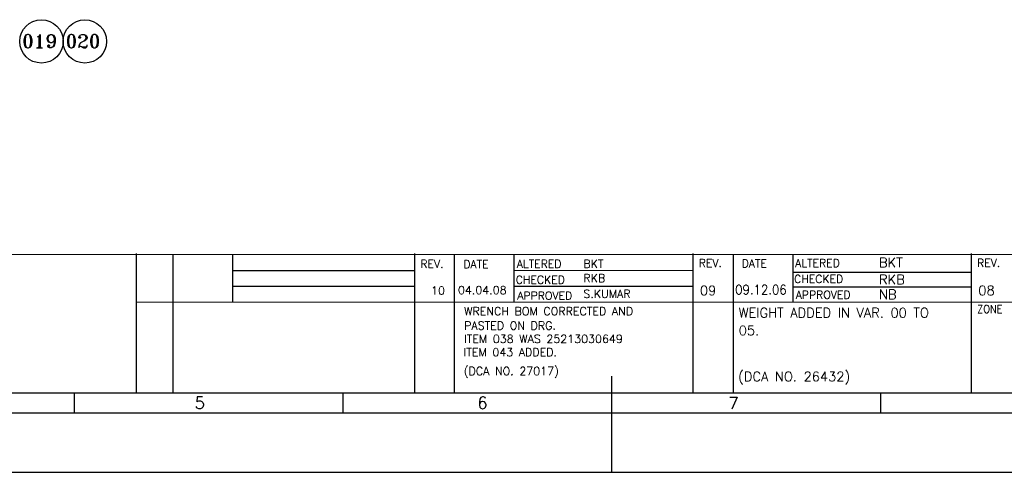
# Model space of a CAD drawing. Extents: x -2790 to 1415, y -1111 to 1859.
# Tile 3 of 10: x -1432 to -194, y -1111 to -542. Entities that reach past the tile are written whole.
import ezdxf
from ezdxf.enums import TextEntityAlignment as Align

# ---------------------------------------------------------------- set-up
doc = ezdxf.new("R2010")
doc.units = 0
doc.header["$MEASUREMENT"] = 0
doc.layers.get('0').update_dxf_attribs({"linetype": 'CONTINUOUS'})
doc.layers.add('4', color=6, linetype='CONTINUOUS')
doc.layers.add('5', color=2, linetype='CONTINUOUS')
doc.styles.add('ROMANS', font='romans')
doc.styles.add('ROMANT', font='romant.shx')

# ---------------------------------------------------------------- blocks, each defined once
blk = doc.blocks.new('A1')
for p, q in [((20, 54.72), (821, 55)), ((301, 20), (301, 55.05)), ((310.28, 20), (310.28, 54.92)), ((325.28, 42.92), (325.28, 54.92)), ((371, 20), (371, 55.05)), ((381.02, 20), (381.02, 54.92)), ((396.02, 42.92), (396.02, 54.92)), ((441, 20), (441, 55.05)), ((451.14, 20), (451.14, 54.92)), ((466.14, 42.92), (466.14, 54.92)), ((511, 20), (511, 55.05)), ((325.28, 50.83), (371, 50.84)), ((396.02, 50.85), (441, 50.87)), ((325.28, 46.83), (371, 46.84)), ((396.02, 46.85), (441, 46.87)), ((301, 42.82), (651, 42.94)), ((420.5, 24.21), (420.5, 0)), ((20, 20), (821, 20)), ((285.33, 20), (285.33, 15)), ((352.92, 20), (352.92, 15)), ((488.08, 20), (488.08, 15)), ((14.92, 15), (826, 15)), ((0, 0), (841, 0))]:
    blk.add_line(p, q)
at = {"style": 'ROMANS'}
for s, height, p in [('REV.', 2, (512.4, 51.71)), ('5', 3, (315.66, 16.01)), ('6', 3, (386.74, 16.01)), ('7', 3, (449.85, 15.94))]:
    blk.add_text(s, height=height, dxfattribs=at).set_placement(p)
at = {"style": 'ROMANS', "width": 0.828469}
blk.add_text('ZONE', height=2, dxfattribs=at).set_placement((512.4, 40.11), (518.79, 40.11), align=Align.FIT)
at = {"color": 7, "style": 'ROMANS'}
for tag, p, height, rotation, width in [('DRG_NO', (70.98, 574.89), 3.5, 180, 1.5), ('SHTNO', (8.61, 117.92), 2.8, 90, 0.8), ('REV_NO', (8.63, 108.63), 2.8, 90, 0.8), ('DRG_NO', (8.71, 80.28), 2.8, 90, 0.8)]:
    blk.add_attdef(tag, p, '', height=height, rotation=rotation, dxfattribs=dict(at, width=width))
for tag, p, height in [('PRODUCT', (716.23, 84.23), 4), ('DRN_SIGN', (771.9, 69.28), 1), ('CHD_SIGN', (771.96, 63.16), 1), ('APP_SIGN', (772.82, 56.2), 1), ('NEW_ALT_SIGN', (567.75, 52.19), 1), ('OLD_ALT_SIGN', (638.26, 51.7), 1), ('NEW_CHD_SIGN', (566.67, 47.87), 1), ('OLD_CHD_SIGN', (637.84, 47.56), 1), ('NEW_APP_SIGN', (567.57, 44.45), 1), ('OLD_APP_SIGN', (638.39, 43.83), 1), ('TITLE1', (671.74, 29.77), 3.5), ('TITLE2', (671.74, 23.56), 3.5)]:
    blk.add_attdef(tag, p, '', height=height, dxfattribs=at)
for tag, height, p in [('DRN_BY', 2, (760.21, 70.76)), ('DRN_DATE', 1.8, (800.06, 70.27)), ('CHD_BY', 2, (760.21, 64.75)), ('CHD_DATE', 1.8, (799.97, 64.76)), ('APP_BY', 2, (760.21, 58.75)), ('NOVAR', 2.5, (815.81, 58.17)), ('APP_DATE', 1.8, (799.97, 58.26)), ('SCALE', 2.5, (722.76, 43.84)), ('REFTOASSY', 2.5, (769.43, 43.23)), ('ITNO', 2.5, (800.09, 43.23)), ('NOIT', 2.5, (815.89, 42.76)), ('REV_NO', 3.5, (816.23, 30.9)), ('SHTNO', 2.5, (777.17, 22.83)), ('NOSHT', 2.5, (817.85, 23.01))]:
    blk.add_attdef(tag, text='', height=height, dxfattribs=at).set_placement(p, align=Align.MIDDLE)
at = {"style": 'ROMANS', "width": 0.7}
for tag, p in [('NEW_ALT_BY', (551.89, 51.83)), ('OLD_ALT_BY', (622.25, 51.98)), ('OLD_CHD_BY', (622.39, 48.11)), ('NEW_REV_NO', (511.26, 46.86)), ('NEW_REV_DT', (522.33, 46.86)), ('NEW_CHD_BY', (551.89, 47.69)), ('OLD_REV_NO', (581.61, 47.01)), ('OLD_REV_DT', (592.81, 47.01)), ('NEW_APP_BY', (553.51, 44.09)), ('OLD_APP_BY', (623.35, 44.25))]:
    blk.add_attdef(tag, p, '', height=1.5, dxfattribs=at)
at = {"color": 7, "style": 'ROMANS', "width": 0.8}
blk.add_attdef('WEIGHT', text='', height=2.3, dxfattribs=at).set_placement((741.21, 43.59), align=Align.MIDDLE)
at = {"style": 'ROMANS'}
for tag, p, height in [('NEW_DCA_NO', (521.77, 39.41), 2), ('OLD_DCA_NO', (590.46, 39.55), 2), ('OLD_DCA_DETAILS', (590.6, 35.82), 1.8), ('NEW_DCA_DETAILS', (521.41, 35.08), 1.8)]:
    blk.add_attdef(tag, p, '', height=height, dxfattribs=at)
at = {"color": 7, "style": 'ROMANS', "width": 1.5}
blk.add_attdef('DRG_NO', (751.63, 29.41), '', height=3.5, dxfattribs=at)

msp = doc.modelspace()

# ---------------------------------------------------------------- linework, layer by layer
for p, q in [((-459.33692, -859.34422), (-235.05367, -859.34422)), ((-459.33692, -877.97709), (-235.05367, -877.97709))]:
    msp.add_line(p, q)
for centre in [(-1404.50657, -568.89273), (-1349.90698, -568.89273)]:
    msp.add_circle(centre, 27.29979)

# ---------------------------------------------------------------- block references
at = {"xscale": 5, "yscale": 5, "zscale": 5}
msp.add_blockref('A1', (-2790.05367, -1111.39234), dxfattribs=at)

# ---------------------------------------------------------------- texts
at = {"style": 'ROMANS'}
for s, p in [('REV.', (-928.05289, -854.0357)), ('DATE', (-874.02418, -854.40749)), ('ALTERED', (-806.77703, -854.0357)), ('REV.', (-578.05289, -852.98274)), ('DATE', (-524.02418, -853.35453)), ('ALTERED', (-456.77703, -852.98274)), ('CHECKED', (-808.06037, -874.01933)), ('CHECKED', (-458.06037, -872.96638)), ('APPROVED', (-806.13536, -894.00297)), ('APPROVED', (-456.13536, -892.95002))]:
    msp.add_text(s, height=10, dxfattribs=at).set_placement(p)
at = {"layer": '4', "style": 'ROMANS'}
for s, height, p in [('BKT', 12, (-351.35581, -853.328)), ('BKT', 10.2, (-723.10233, -853.95037)), ('RKB', 10.2, (-723.10233, -872.07854)), ('RKB', 12, (-351.35581, -874.65526)), ('10', 10.2, (-914.52932, -887.66499)), ('04.04.08', 10.2, (-880.77717, -887.04818)), ('09', 12, (-576.56404, -888.57094)), ('08', 12, (-226.56404, -888.44805)), ('S.KUMAR', 10.2, (-723.10233, -891.80589)), ('NB', 12, (-351.35581, -893.44258)), ('WRENCH BOM CORRECTED AND', 10.2, (-873.04164, -913.66901)), ('WEIGHT ADDED IN VAR. 00 TO ', 12, (-527.75128, -916.45717)), ('PASTED ON DRG.', 10.2, (-873.04164, -931.82299)), ('05.', 12, (-527.75128, -938.83079)), ('ITEM 038 WAS 25213030649', 10.2, (-873.22213, -948.486)), ('ITEM 043 ADDED.', 10.2, (-873.80923, -965.28218)), ('(DCA NO. 27017)', 10.2, (-873.58544, -988.97826)), ('(DCA NO. 26432)', 12, (-528.50394, -996.81086))]:
    msp.add_text(s, height=height, dxfattribs=at).set_placement(p)
at = {"layer": '4', "style": 'ROMANS', "width": 0.9}
msp.add_text('09.12.06', height=12, dxfattribs=at).set_placement((-532.25929, -887.48029))
at = {"layer": '5', "style": 'ROMANT'}
for s, p in [('019', (-1428.68772, -577.22009)), ('020', (-1374.08814, -577.22009))]:
    msp.add_text(s, height=17, dxfattribs=at).set_placement(p)

doc.saveas('drawing.dxf')
